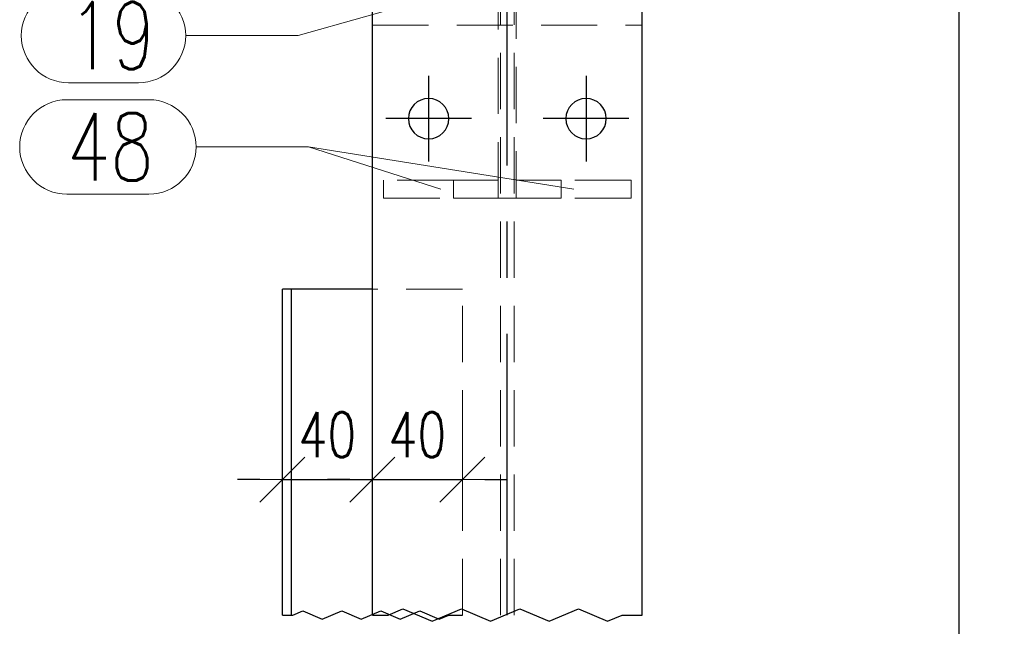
# Model space of a CAD drawing. Header units: millimetres. Extents: x 3515 to 4529, y 13642 to 14292.
# Tile 80 of 96: x 4223 to 4267, y 14157 to 14184. Entities that reach past the tile are written whole.
import ezdxf

# ---------------------------------------------------------------- set-up
doc = ezdxf.new("R2010")
doc.units = ezdxf.units.MM
doc.header["$LTSCALE"] = 10
doc.linetypes.add('HIDDEN', pattern=[0.375, 0.25, -0.125])
doc.linetypes.add('MITTE', pattern=[2, 1.25, -0.25, 0.25, -0.25])
doc.layers.get('Defpoints').update_dxf_attribs({"color": 1})
for name, color, linetype, lineweight in [('PS_DIM', 4, 'Continuous', 13), ('PS_Hidden', 2, 'HIDDEN', 9), ('PS_Pos', 1, 'Continuous', 15), ('PS_SOLID', 7, 'Continuous', 30)]:
    doc.layers.add(name, color=color, linetype=linetype, lineweight=lineweight)
doc.layers.add('PS_MID', color=5, linetype='MITTE')
doc.layers.add('PS_SHAPE', color=3, linetype='Continuous')
doc.styles.add('simplex', font='simplex.shx', dxfattribs={"width": 0.75})
doc.dimstyles.new('1_10_GŁ_DS1-LS10', dxfattribs={"dimtxt": 2, "dimasz": 2, "dimexe": 2, "dimexo": 5, "dimgap": 1, "dimtad": 1, "dimjust": 4, "dimdec": 0, "dimlfac": 10, "dimtxsty": 'simplex', "dimblk1": 'NONE', "dimsah": 1, "dimcen": 2, "dimclrd": 256, "dimclre": 256, "dimclrt": 3, "dimadec": 1, "dimazin": 0, "dimtfac": 1, "dimtdec": 0, "dimtmove": 2, "dimatfit": 3, "dimfxl": 1, "dimarcsym": 0})
doc.dimstyles.new('1_10_PRZ', dxfattribs={"dimtxt": 2, "dimasz": 1, "dimexe": 2, "dimexo": 5, "dimgap": 1, "dimtad": 1, "dimdec": 0, "dimlfac": 10, "dimtxsty": 'simplex', "dimblk": 'dimznak', "dimcen": 2, "dimse1": 1, "dimse2": 1, "dimclrt": 3, "dimadec": 1, "dimazin": 0, "dimtfac": 1, "dimtdec": 0, "dimtix": 1, "dimtmove": 2, "dimatfit": 3, "dimldrblk": 'dim-grot', "dimfxl": 1, "dimarcsym": 0})

# ---------------------------------------------------------------- blocks, each defined once
blk = doc.blocks.new('*D213')
at = {"layer": 'Defpoints', "color": 0, "transparency": 16777216}
for p in [(4248.319, 14193.109), (4264.911, 14193.109), (4250.819, 14057.599)]:
    blk.add_point(p, dxfattribs=at)
at = {"layer": 'PS_DIM', "lineweight": -2, "transparency": 16777216}
for p, q in [((4253.319, 14193.109), (4266.911, 14193.109)), ((4264.911, 14057.599), (4264.911, 14191.109)), ((4255.819, 14057.599), (4266.911, 14057.599))]:
    blk.add_line(p, q, dxfattribs=at)
at = {"layer": 'PS_DIM', "transparency": 16777216}
blk.add_solid([(4264.578, 14191.109), (4265.245, 14191.109), (4264.911, 14193.109)], dxfattribs=at)
at = {"layer": 'PS_DIM', "color": 3, "transparency": 16777216, "insert": (4261.284, 14195.129), "char_height": 2, "attachment_point": 5, "rotation": 0.0573, "style": 'simplex'}
blk.add_mtext('3969', dxfattribs=at)
blk = doc.blocks.new('_None')
blk = doc.blocks.new('*D214')
at = {"layer": 'Defpoints', "color": 0, "transparency": 16777216}
for p in [(4241.851, 14212.233), (4264.911, 14212.233), (4250.819, 14057.599)]:
    blk.add_point(p, dxfattribs=at)
at = {"layer": 'PS_DIM', "lineweight": -2, "transparency": 16777216}
for p, q in [((4246.851, 14212.233), (4266.911, 14212.233)), ((4264.911, 14057.599), (4264.911, 14210.233)), ((4255.819, 14057.599), (4266.911, 14057.599))]:
    blk.add_line(p, q, dxfattribs=at)
at = {"layer": 'PS_DIM', "transparency": 16777216}
blk.add_solid([(4264.578, 14210.233), (4265.245, 14210.233), (4264.911, 14212.233)], dxfattribs=at)
at = {"layer": 'PS_DIM', "color": 3, "transparency": 16777216, "insert": (4261.391, 14214.253), "char_height": 2, "attachment_point": 5, "rotation": 0.0573, "style": 'simplex'}
blk.add_mtext('4160', dxfattribs=at)
blk = doc.blocks.new('dimznak')
at = {"color": 0}
for points in [[(0, 2), (0, -2)], [(-2, 0), (2, 0)]]:
    blk.add_lwpolyline(points, dxfattribs=at)
at = {"color": 2}
blk.add_lwpolyline([(1, 1), (-1, -1)], dxfattribs=at)
blk = doc.blocks.new('*D215')
at = {"layer": 'Defpoints', "color": 0, "transparency": 16777216}
for p in [(4234.819, 14165.435), (4238.819, 14165.435), (4238.819, 14163.755)]:
    blk.add_point(p, dxfattribs=at)
at = {"layer": 'PS_DIM', "color": 0, "lineweight": -2, "transparency": 16777216}
for p, q in [((4233.819, 14163.755), (4232.819, 14163.755)), ((4234.819, 14163.755), (4238.819, 14163.755)), ((4239.819, 14163.755), (4240.819, 14163.755))]:
    blk.add_line(p, q, dxfattribs=at)
blk.add_blockref('dimznak', (4234.819, 14163.755), dxfattribs=at)
at = {"layer": 'PS_DIM', "color": 0, "lineweight": -2, "transparency": 16777216, "rotation": 180}
blk.add_blockref('dimznak', (4238.819, 14163.755), dxfattribs=at)
at = {"layer": 'PS_DIM', "color": 3, "transparency": 16777216, "insert": (4236.819, 14165.755), "char_height": 2, "attachment_point": 5, "style": 'simplex'}
blk.add_mtext('40', dxfattribs=at)
blk = doc.blocks.new('dim-grot')
blk.add_hatch(color=256).paths.add_polyline_path([(0, 0), (-2, 0.5), (-2, -0.5)])
blk.add_lwpolyline([(0, 0), (-2, 0.5), (-2, -0.5), (0, 0)])
blk = doc.blocks.new('*D216')
at = {"layer": 'Defpoints', "color": 0, "transparency": 16777216}
for p in [(4238.819, 14165.435), (4242.819, 14163.755), (4242.819, 14163.755)]:
    blk.add_point(p, dxfattribs=at)
at = {"layer": 'PS_DIM', "color": 0, "lineweight": -2, "transparency": 16777216}
for p, q in [((4237.819, 14163.755), (4236.819, 14163.755)), ((4238.819, 14163.755), (4242.819, 14163.755)), ((4243.819, 14163.755), (4244.819, 14163.755))]:
    blk.add_line(p, q, dxfattribs=at)
blk.add_blockref('dimznak', (4238.819, 14163.755), dxfattribs=at)
at = {"layer": 'PS_DIM', "color": 0, "lineweight": -2, "transparency": 16777216, "rotation": 180}
blk.add_blockref('dimznak', (4242.819, 14163.755), dxfattribs=at)
at = {"layer": 'PS_DIM', "color": 3, "transparency": 16777216, "insert": (4240.819, 14165.755), "char_height": 2, "attachment_point": 5, "style": 'simplex'}
blk.add_mtext('40', dxfattribs=at)
blk = doc.blocks.new('*X471')
at = {"color": 1}
for p, q in [((4239.525, 14157.733), (4240.175, 14158.008)), ((4240.175, 14158.008), (4241.476, 14157.458)), ((4241.476, 14157.458), (4242.776, 14158.008)), ((4242.776, 14158.008), (4244.076, 14157.458)), ((4244.076, 14157.458), (4245.377, 14158.008)), ((4245.377, 14158.008), (4246.677, 14157.458)), ((4246.677, 14157.458), (4247.977, 14158.008)), ((4247.977, 14158.008), (4249.278, 14157.458)), ((4234.819, 14157.733), (4235.29, 14157.733)), ((4235.29, 14157.733), (4235.723, 14157.916)), ((4235.723, 14157.916), (4236.59, 14157.55)), ((4236.59, 14157.55), (4237.457, 14157.916)), ((4237.457, 14157.916), (4238.324, 14157.55)), ((4238.324, 14157.55), (4239.191, 14157.916)), ((4238.819, 14157.733), (4239.525, 14157.733)), ((4239.191, 14157.916), (4240.058, 14157.55)), ((4240.058, 14157.55), (4240.925, 14157.916)), ((4240.925, 14157.916), (4241.792, 14157.55)), ((4241.792, 14157.55), (4242.225, 14157.733)), ((4242.225, 14157.733), (4242.819, 14157.733)), ((4249.278, 14157.458), (4249.928, 14157.733)), ((4249.928, 14157.733), (4250.819, 14157.733))]:
    blk.add_line(p, q, dxfattribs=at)
at = {"layer": 'PS_Hidden', "color": 2, "linetype": 'HIDDEN'}
for p, q in [((4244.509, 14157.733), (4244.509, 14212.233)), ((4245.129, 14157.733), (4245.129, 14212.233)), ((4244.419, 14193.768), (4244.419, 14177.072)), ((4245.219, 14189.609), (4245.219, 14177.072)), ((4238.819, 14183.965), (4250.819, 14183.965)), ((4239.319, 14176.272), (4239.319, 14177.072)), ((4242.419, 14177.072), (4239.319, 14177.072)), ((4242.419, 14177.072), (4244.419, 14177.072)), ((4242.419, 14176.272), (4242.419, 14177.072)), ((4244.419, 14177.072), (4244.419, 14176.272)), ((4245.219, 14176.272), (4245.219, 14177.072)), ((4245.219, 14177.072), (4247.219, 14177.072)), ((4250.319, 14177.072), (4247.219, 14177.072)), ((4247.219, 14177.072), (4247.219, 14176.272)), ((4250.319, 14176.272), (4250.319, 14177.072)), ((4239.319, 14176.272), (4242.419, 14176.272)), ((4244.419, 14176.272), (4242.419, 14176.272)), ((4245.219, 14176.272), (4244.419, 14176.272)), ((4247.219, 14176.272), (4245.219, 14176.272)), ((4250.319, 14176.272), (4247.219, 14176.272)), ((4242.819, 14172.233), (4238.819, 14172.233)), ((4242.819, 14157.733), (4242.819, 14172.233))]:
    blk.add_line(p, q, dxfattribs=at)
at = {"layer": 'PS_MID', "color": 5, "linetype": 'MITTE'}
for p, q in [((4244.819, 14157.733), (4244.819, 14217.233)), ((4241.319, 14181.709), (4241.319, 14177.909)), ((4248.319, 14181.709), (4248.319, 14177.909)), ((4243.219, 14179.809), (4239.419, 14179.809)), ((4250.219, 14179.809), (4246.419, 14179.809))]:
    blk.add_line(p, q, dxfattribs=at)
at = {"layer": 'PS_SOLID', "color": 7, "linetype": 'Continuous'}
for p, q in [((4238.819, 14157.733), (4238.819, 14212.233)), ((4250.819, 14157.733), (4250.819, 14212.233)), ((4234.819, 14157.733), (4234.819, 14172.233)), ((4235.219, 14172.233), (4234.819, 14172.233)), ((4235.219, 14157.733), (4235.219, 14172.233)), ((4238.819, 14172.233), (4235.219, 14172.233))]:
    blk.add_line(p, q, dxfattribs=at)
at = {"layer": 'PS_SOLID', "color": 7, "extrusion": (0, 0, -1)}
for centre in [(-4241.319, 14179.809), (-4248.319, 14179.809)]:
    blk.add_circle(centre, 0.9, dxfattribs=at)
blk = doc.blocks.new('*X472')
at = {"color": 1}
for p, q in [((4225.242, 14180.652), (4228.885, 14180.652)), ((4230.985, 14178.552), (4235.985, 14178.552)), ((4247.769, 14176.672), (4235.985, 14178.552)), ((4225.242, 14176.452), (4228.885, 14176.452))]:
    blk.add_line(p, q, dxfattribs=at)
for centre, start, end in [((4225.242, 14178.552), 90, 270), ((4228.885, 14178.552), 270, 90)]:
    blk.add_arc(centre, 2.1, start, end, dxfattribs=at)
at = {"color": 2, "style": 'simplex', "width": 0.75}
blk.add_text('48', height=3, dxfattribs=at).set_placement((4225.242, 14177.052))
blk = doc.blocks.new('*X473')
at = {"color": 1}
for p, q in [((4225.242, 14180.652), (4228.885, 14180.652)), ((4230.985, 14178.552), (4235.985, 14178.552)), ((4241.869, 14176.672), (4235.985, 14178.552)), ((4225.242, 14176.452), (4228.885, 14176.452))]:
    blk.add_line(p, q, dxfattribs=at)
for centre, start, end in [((4225.242, 14178.552), 90, 270), ((4228.885, 14178.552), 270, 90)]:
    blk.add_arc(centre, 2.1, start, end, dxfattribs=at)
at = {"color": 2, "style": 'simplex', "width": 0.75}
blk.add_text('48', height=3, dxfattribs=at).set_placement((4225.242, 14177.052))
blk = doc.blocks.new('*X474')
at = {"color": 1}
for p, q in [((4244.819, 14186.138), (4235.521, 14183.504)), ((4225.314, 14185.604), (4228.421, 14185.604)), ((4230.521, 14183.504), (4235.521, 14183.504)), ((4225.314, 14181.404), (4228.421, 14181.404))]:
    blk.add_line(p, q, dxfattribs=at)
for centre, start, end in [((4225.314, 14183.504), 90, 270), ((4228.421, 14183.504), 270, 90)]:
    blk.add_arc(centre, 2.1, start, end, dxfattribs=at)
at = {"color": 2, "style": 'simplex', "width": 0.75}
blk.add_text('19', height=3, dxfattribs=at).set_placement((4225.314, 14182.004))

msp = doc.modelspace()

# ---------------------------------------------------------------- block references
at = {"layer": 'PS_Pos'}
for name in ['*X474', '*X472', '*X473']:
    msp.add_blockref(name, (0, 0), dxfattribs=at)
at = {"layer": 'PS_SHAPE', "color": 3}
msp.add_blockref('*X471', (0, 0), dxfattribs=at)

# ---------------------------------------------------------------- dimensions: what is measured, and where the dimension line sits
at = {"layer": 'PS_DIM'}
for base, p2, text, picture, middle in [((4264.911, 14212.233), (4241.851, 14212.233), '4160', '*D214', (4261.391, 14214.253)), ((4264.911, 14193.109), (4248.319, 14193.109), '3969', '*D213', (4261.284, 14195.129))]:
    dim = msp.add_linear_dim(base=base, p1=(4250.819, 14057.599), p2=p2, angle=90, text=text, dimstyle='1_10_GŁ_DS1-LS10', dxfattribs=at)
    dim.commit()
    dim.dimension.update_dxf_attribs({"geometry": picture, "text_midpoint": middle, "dimtype": 128, "text_rotation": 0.0573})
for base, p1, p2, picture, middle in [((4238.819, 14163.755), (4234.819, 14165.435), (4238.819, 14165.435), '*D215', (4236.819, 14165.755)), ((4242.819, 14163.755), (4238.819, 14165.435), (4242.819, 14163.755), '*D216', (4240.819, 14165.755))]:
    dim = msp.add_linear_dim(base=base, p1=p1, p2=p2, dimstyle='1_10_PRZ', dxfattribs=at)
    dim.commit()
    dim.dimension.update_dxf_attribs({"geometry": picture, "text_midpoint": middle})

doc.saveas('drawing.dxf')
